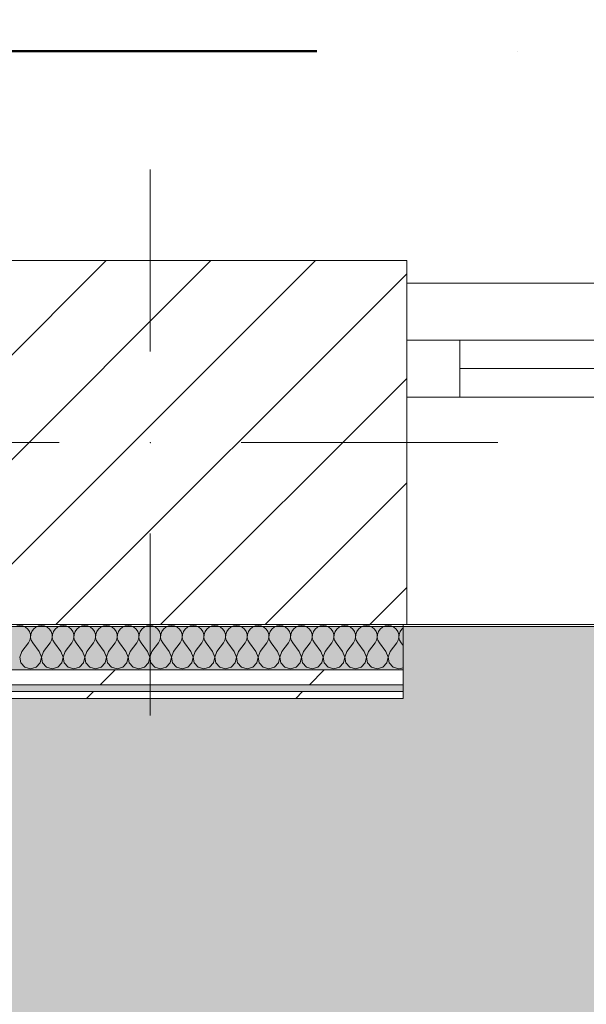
# Model space of a CAD drawing. Header units: millimetres. Extents: x -30280 to 19093, y -19284 to 4746.
# Tile 214 of 256: x -3638 to -3140, y -12673 to -11807. Entities that reach past the tile are written whole.
import ezdxf

# ---------------------------------------------------------------- set-up
doc = ezdxf.new("R2010")
doc.units = ezdxf.units.MM
doc.header["$MEASUREMENT"] = 0
doc.linetypes.add('Punto & Rayas', pattern=[670.277762, 317.5, -176.388889, 0, -176.388874])
doc.linetypes.add('Wipeout_Contour', pattern=[1000, 0, -1000])
for name, color, linetype, lineweight, true_color in [('01_2D_Ambit_Pluma_Nº__242', 7, 'Continuous', 50, 0xfb0013), ('12_FAÇ_Façana_Pluma_Nº__102', 7, 'Continuous', 5, 0xcccccc), ('Nuevo_07_CR_Cel Ras pladur_Pluma_Nº__102', 7, 'Continuous', 5, 0xcccccc), ('Nuevo_08_E_Envans secs_Pluma_Nº__102', 7, 'Continuous', 5, 0xcccccc), ('Nuevo_08_E_Envans secs_Pluma_Nº__171', 171, 'Continuous', 13, 0xaaaaff), ('Nuevo_08_E_Envans secs_Pluma_Nº__177', 7, 'Continuous', 15, 0xf7e046)]:
    doc.layers.add(name, color=color, linetype=linetype, lineweight=lineweight, true_color=true_color)
for name, color, linetype in [('10_ESTR_Pilars', 7, 'Continuous'), ('12_FAÇ_Façana', 7, 'Continuous'), ('Nuevo_07_CR_Cel Ras pladur', 7, 'Continuous'), ('Nuevo_08_E_Envans secs', 7, 'Continuous'), ('Ventanas Archicad', 7, 'Continuous')]:
    doc.layers.add(name, color=color, linetype=linetype)
for name, color, linetype, lineweight in [('10_ESTR_Pilars_Pluma_Nº__20', 1, 'Continuous', 5), ('10_ESTR_Pilars_Pluma_Nº__28', 7, 'Continuous', 20), ('10_ESTR_Pilars_Pluma_Nº__42', 8, 'Continuous', 25), ('12_FAÇ_Façana_Pluma_Nº__1', 7, 'Continuous', 5), ('12_FAÇ_Façana_Pluma_Nº__7', 7, 'Continuous', 5), ('Nuevo_08_E_Envans secs_Pluma_Nº__1', 7, 'Continuous', 5), ('Ventanas Archicad_Pluma_Nº__1', 7, 'Continuous', 5), ('Ventanas Archicad_Pluma_Nº__7', 7, 'Continuous', 5)]:
    doc.layers.add(name, color=color, linetype=linetype, lineweight=lineweight)
pattern_1 = [(45, (0, 0), (-183.848, 183.848), [195, -65]), (45, (7e-14, 183.85), (-183.8478, 183.8478), [195, -65])]

# ---------------------------------------------------------------- blocks, each defined once
blk = doc.blocks.new('Forjado_1_1', base_point=(-28050.85, 1700.85))
at = {"layer": 'Nuevo_07_CR_Cel Ras pladur_Pluma_Nº__102', "linetype": 'Continuous', "lineweight": 0, "true_color": 0x333333}
h = blk.add_hatch(color=250, dxfattribs=at)
h.paths.add_polyline_path([(-28050.85, 1700.85), (-1702.11, 1700.85), (-1556.11, 1700.85), (-1556.11, -1703.98), (-1619.11, -1703.98), (-1619.11, -6940.7), (-1544.11, -6940.7), (-1544.11, -7505.7), (-1616.26, -7505.7), (-1616.05, -11923.98), (-1552.9, -11923.98), (-1552.9, -12503.98), (-2036.11, -12503.98), (-2036.11, -12340.7), (-6985.39, -12340.7), (-6985.39, -12549.28), (-7491.4, -12549.28), (-7491.4, -12393.7), (-10655.85, -12393.7), (-10657.1, -13685.07), (-1603.63, -13694.56), (-1609.23, -16937.98), (375.89, -16937.98), (375.89, -16738.98), (1128.89, -16738.98), (1128.89, -17066.98), (2622.91, -17066.98), (5778.89, -17066.98), (5778.89, -16738.98), (6378.89, -16738.98), (6378.89, -12488.98), (5778.89, -12488.98), (5763.89, -12069.98), (3832.9, -12069.98), (2768.91, -12069.98), (2768.91, -12619.14), (2622.91, -12619.14), (2622.91, -12069.98), (843.89, -12069.98), (843.89, -12503.98), (363.89, -12503.98), (363.89, -11923.98), (6641.89, -11923.98), (6627.87, -9203.97), (6003.89, -9207.42), (6010.89, -7490.7), (5790.89, -7490.7), (5790.89, -6940.7), (6010.89, -6940.7), (6010.89, -1710.7), (5770.89, -1710.7), (5770.89, 3861.73), (-28038.85, 3861.73)])
h.paths.add_polyline_path([(7.39, -9099.15), (-1192.61, -9099.15), (-1192.61, 1700.85), (7.39, 1700.85)], flags=0)
h.paths.add_polyline_path([(-1181.11, -11348.2), (-1181.11, -9848.2), (5718.89, -9848.2), (5718.89, -11348.2)], flags=0)
h.paths.add_polyline_path([(38, -16371.48), (-1162, -16371.48), (-1162, -12771.48), (38, -12771.48)], flags=0)
h.paths.add_polyline_path([(2309.36, -16371.48), (1109.36, -16371.48), (1109.36, -12771.48), (2309.36, -12771.48)], flags=0)
h.paths.add_polyline_path([(2226.83, -8799.15), (2226.83, 1400.85), (3726.83, 1400.85), (3726.83, -8799.15)], flags=0)
h.paths.add_polyline_path([(3832.9, -12471.48), (5032.9, -12471.48), (5032.9, -16671.48), (3832.9, -16671.48)], flags=0)
at = {"layer": 'Nuevo_07_CR_Cel Ras pladur_Pluma_Nº__102', "color": 254, "linetype": 'Continuous', "lineweight": 5, "true_color": 0xcccccc, "flags": 128}
blk.add_lwpolyline([(1128.89, -16738.98), (375.89, -16738.98), (375.89, -16937.98), (-1609.23, -16937.98), (-1603.63, -13694.56), (-10657.1, -13685.07), (-10655.85, -12393.7), (-7491.4, -12393.7), (-7491.4, -12549.28), (-6985.39, -12549.28), (-6985.39, -12340.7), (-2036.11, -12340.7), (-2036.11, -12503.98), (-1552.9, -12503.98), (-1552.9, -11923.98), (-1616.05, -11923.98), (-1616.26, -7505.7)], dxfattribs=at)
blk = doc.blocks.new('Ventana Vertical Multi-Faja 27')
at = {"layer": 'Ventanas Archicad_Pluma_Nº__1', "color": 7, "linetype": 'Continuous', "lineweight": 5}
for p, q in [((-600, 50), (600, 50)), ((-600, 0), (-550, 0)), ((-550, 0), (-550, -50)), ((-550, 0), (550, 0)), ((-550, -25), (550, -25)), ((-550, -50), (-600, -50)), ((550, -50), (-550, -50)), ((-600, -180), (-600, -155)), ((-600, -250), (600, -250))]:
    blk.add_line(p, q, dxfattribs=at)
at = {"layer": 'Ventanas Archicad_Pluma_Nº__7', "color": 7, "linetype": 'Continuous', "lineweight": 5}
for p, q in [((-600, 50), (-600, 30)), ((-600, 30), (-600, 0)), ((-600, 30), (-600, 0)), ((-600, 0), (-600, -50)), ((-600, 0), (-600, -50)), ((-600, 0), (-600, -50)), ((-600, 0), (-600, -50)), ((-600, -50), (-600, -80)), ((-600, -50), (-600, -80)), ((-600, -80), (-600, -155)), ((-600, -80), (-600, -155)), ((-600, -180), (-600, -230)), ((-600, -230), (-600, -250))]:
    blk.add_line(p, q, dxfattribs=at)
blk = doc.blocks.new('Muro_2_1', base_point=(-1681.11, -12338.98))
at = {"layer": '12_FAÇ_Façana', "linetype": 'Continuous', "lineweight": 0, "true_color": 0x000000}
h = blk.add_hatch(dxfattribs=at)
h.set_pattern_fill('Yeso_0001', color=18, style=0, pattern_type=2)
h.set_pattern_definition([(0, (0, 0), (0, 75), [0, -75])])
h.paths.add_polyline_path([(-3301.11, -12268.98), (-3301.11, -12243.98), (-3411.11, -12243.98), (-3411.11, -12268.98)])
at = {"layer": '12_FAÇ_Façana_Pluma_Nº__102', "linetype": 'Continuous', "lineweight": 0, "true_color": 0xe5e5e5}
blk.add_hatch(color=254, dxfattribs=at).paths.add_polyline_path([(-3411.11, -12168.98), (-3411.11, -12243.98), (-3301.11, -12243.98), (-3301.11, -12058.98)])
at = {"layer": '12_FAÇ_Façana_Pluma_Nº__1', "color": 7, "linetype": 'Continuous', "lineweight": 5}
for p, q in [((-3411.11, -12243.98), (-3411.11, -12268.98)), ((-3301.11, -12243.98), (-3411.11, -12243.98)), ((-3301.11, -12268.98), (-3301.11, -12243.98)), ((-3411.11, -12268.98), (-3301.11, -12268.98))]:
    blk.add_line(p, q, dxfattribs=at)
at = {"layer": '12_FAÇ_Façana_Pluma_Nº__7', "color": 7, "linetype": 'Continuous', "lineweight": 5}
for p, q in [((-3301.11, -12038.98), (-3301.11, -12058.98)), ((-3301.11, -12058.98), (-3301.11, -12088.98)), ((-3301.11, -12058.98), (-3301.11, -12088.98)), ((-3301.11, -12088.98), (-3301.11, -12138.98)), ((-3301.11, -12088.98), (-3301.11, -12138.98)), ((-3301.11, -12138.98), (-3301.11, -12168.98)), ((-3301.11, -12138.98), (-3301.11, -12168.98)), ((-3411.11, -12168.98), (-3411.11, -12243.98)), ((-3301.11, -12168.98), (-3301.11, -12243.98)), ((-3301.11, -12168.98), (-3301.11, -12243.98)), ((-3301.11, -12268.98), (-3301.11, -12318.98)), ((-3301.11, -12318.98), (-3301.11, -12338.98))]:
    blk.add_line(p, q, dxfattribs=at)
at = {"layer": 'Ventanas Archicad', "color": 253, "linetype": 'Continuous', "lineweight": 5, "true_color": 0xa4a4a6, "zscale": 1000}
blk.add_blockref('Ventana Vertical Multi-Faja 27', (-2701.11, -12088.98), dxfattribs=at)
blk = doc.blocks.new('*X784')
at = {"layer": 'Nuevo_08_E_Envans secs_Pluma_Nº__102', "color": 254, "linetype": 'Continuous', "lineweight": 5, "true_color": 0xcccccc}
for p, q in [((-3638.1, -12339.93), (-3640.7, -12340.29)), ((-3635.49, -12340.29), (-3638.1, -12339.93)), ((-3633.09, -12341.35), (-3635.49, -12340.29)), ((-3631.06, -12343.03), (-3633.09, -12341.35)), ((-3629.58, -12345.19), (-3631.06, -12343.03)), ((-3628.74, -12347.68), (-3629.58, -12345.19)), ((-3627.57, -12345.19), (-3628.41, -12347.68)), ((-3626.08, -12343.03), (-3627.57, -12345.19)), ((-3624.05, -12341.35), (-3626.08, -12343.03)), ((-3621.65, -12340.29), (-3624.05, -12341.35)), ((-3619.05, -12339.93), (-3621.65, -12340.29)), ((-3616.45, -12340.29), (-3619.05, -12339.93)), ((-3614.04, -12341.35), (-3616.45, -12340.29)), ((-3612.02, -12343.03), (-3614.04, -12341.35)), ((-3610.53, -12345.19), (-3612.02, -12343.03)), ((-3609.69, -12347.68), (-3610.53, -12345.19)), ((-3608.52, -12345.19), (-3609.36, -12347.68)), ((-3607.03, -12343.03), (-3608.52, -12345.19)), ((-3605.01, -12341.35), (-3607.03, -12343.03)), ((-3602.6, -12340.29), (-3605.01, -12341.35)), ((-3600, -12339.93), (-3602.6, -12340.29)), ((-3597.4, -12340.29), (-3600, -12339.93)), ((-3594.99, -12341.35), (-3597.4, -12340.29)), ((-3592.97, -12343.03), (-3594.99, -12341.35)), ((-3591.48, -12345.19), (-3592.97, -12343.03)), ((-3590.64, -12347.68), (-3591.48, -12345.19)), ((-3589.47, -12345.19), (-3590.31, -12347.68)), ((-3587.98, -12343.03), (-3589.47, -12345.19)), ((-3585.96, -12341.35), (-3587.98, -12343.03)), ((-3583.55, -12340.29), (-3585.96, -12341.35)), ((-3580.95, -12339.93), (-3583.55, -12340.29)), ((-3578.35, -12340.29), (-3580.95, -12339.93)), ((-3575.95, -12341.35), (-3578.35, -12340.29)), ((-3573.92, -12343.03), (-3575.95, -12341.35)), ((-3572.43, -12345.19), (-3573.92, -12343.03)), ((-3571.59, -12347.68), (-3572.43, -12345.19)), ((-3570.42, -12345.19), (-3571.26, -12347.68)), ((-3568.94, -12343.03), (-3570.42, -12345.19)), ((-3566.91, -12341.35), (-3568.94, -12343.03)), ((-3564.51, -12340.29), (-3566.91, -12341.35)), ((-3561.9, -12339.93), (-3564.51, -12340.29)), ((-3559.3, -12340.29), (-3561.9, -12339.93)), ((-3556.9, -12341.35), (-3559.3, -12340.29)), ((-3554.87, -12343.03), (-3556.9, -12341.35)), ((-3553.39, -12345.19), (-3554.87, -12343.03)), ((-3552.55, -12347.68), (-3553.39, -12345.19)), ((-3551.38, -12345.19), (-3552.22, -12347.68)), ((-3549.89, -12343.03), (-3551.38, -12345.19)), ((-3547.86, -12341.35), (-3549.89, -12343.03)), ((-3545.46, -12340.29), (-3547.86, -12341.35)), ((-3542.86, -12339.93), (-3545.46, -12340.29)), ((-3540.25, -12340.29), (-3542.86, -12339.93)), ((-3537.85, -12341.35), (-3540.25, -12340.29)), ((-3535.83, -12343.03), (-3537.85, -12341.35)), ((-3534.34, -12345.19), (-3535.83, -12343.03)), ((-3533.5, -12347.68), (-3534.34, -12345.19)), ((-3532.33, -12345.19), (-3533.17, -12347.68)), ((-3530.84, -12343.03), (-3532.33, -12345.19)), ((-3528.82, -12341.35), (-3530.84, -12343.03)), ((-3526.41, -12340.29), (-3528.82, -12341.35)), ((-3523.81, -12339.93), (-3526.41, -12340.29)), ((-3521.21, -12340.29), (-3523.81, -12339.93)), ((-3518.8, -12341.35), (-3521.21, -12340.29)), ((-3516.78, -12343.03), (-3518.8, -12341.35)), ((-3515.29, -12345.19), (-3516.78, -12343.03)), ((-3514.45, -12347.68), (-3515.29, -12345.19)), ((-3513.28, -12345.19), (-3514.12, -12347.68)), ((-3511.79, -12343.03), (-3513.28, -12345.19)), ((-3509.77, -12341.35), (-3511.79, -12343.03)), ((-3507.36, -12340.29), (-3509.77, -12341.35)), ((-3504.76, -12339.93), (-3507.36, -12340.29)), ((-3502.16, -12340.29), (-3504.76, -12339.93)), ((-3499.75, -12341.35), (-3502.16, -12340.29)), ((-3497.73, -12343.03), (-3499.75, -12341.35)), ((-3496.24, -12345.19), (-3497.73, -12343.03)), ((-3495.4, -12347.68), (-3496.24, -12345.19)), ((-3494.23, -12345.19), (-3495.07, -12347.68)), ((-3492.74, -12343.03), (-3494.23, -12345.19)), ((-3490.72, -12341.35), (-3492.74, -12343.03)), ((-3488.32, -12340.29), (-3490.72, -12341.35)), ((-3485.71, -12339.93), (-3488.32, -12340.29)), ((-3483.11, -12340.29), (-3485.71, -12339.93)), ((-3480.71, -12341.35), (-3483.11, -12340.29)), ((-3478.68, -12343.03), (-3480.71, -12341.35)), ((-3477.2, -12345.19), (-3478.68, -12343.03)), ((-3476.36, -12347.68), (-3477.2, -12345.19)), ((-3475.19, -12345.19), (-3476.02, -12347.68)), ((-3473.7, -12343.03), (-3475.19, -12345.19)), ((-3471.67, -12341.35), (-3473.7, -12343.03)), ((-3469.27, -12340.29), (-3471.67, -12341.35)), ((-3466.67, -12339.93), (-3469.27, -12340.29)), ((-3464.06, -12340.29), (-3466.67, -12339.93)), ((-3461.66, -12341.35), (-3464.06, -12340.29)), ((-3459.64, -12343.03), (-3461.66, -12341.35)), ((-3458.15, -12345.19), (-3459.64, -12343.03)), ((-3457.31, -12347.68), (-3458.15, -12345.19)), ((-3456.14, -12345.19), (-3456.98, -12347.68)), ((-3454.65, -12343.03), (-3456.14, -12345.19)), ((-3452.63, -12341.35), (-3454.65, -12343.03)), ((-3450.22, -12340.29), (-3452.63, -12341.35)), ((-3447.62, -12339.93), (-3450.22, -12340.29)), ((-3445.02, -12340.29), (-3447.62, -12339.93)), ((-3442.61, -12341.35), (-3445.02, -12340.29)), ((-3440.59, -12343.03), (-3442.61, -12341.35)), ((-3439.1, -12345.19), (-3440.59, -12343.03)), ((-3438.26, -12347.68), (-3439.1, -12345.19)), ((-3437.09, -12345.19), (-3437.93, -12347.68)), ((-3435.6, -12343.03), (-3437.09, -12345.19)), ((-3433.58, -12341.35), (-3435.6, -12343.03)), ((-3431.17, -12340.29), (-3433.58, -12341.35)), ((-3428.57, -12339.93), (-3431.17, -12340.29)), ((-3425.97, -12340.29), (-3428.57, -12339.93)), ((-3423.56, -12341.35), (-3425.97, -12340.29)), ((-3421.54, -12343.03), (-3423.56, -12341.35)), ((-3420.05, -12345.19), (-3421.54, -12343.03)), ((-3419.21, -12347.68), (-3420.05, -12345.19)), ((-3418.04, -12345.19), (-3418.88, -12347.68)), ((-3416.55, -12343.03), (-3418.04, -12345.19)), ((-3414.53, -12341.35), (-3416.55, -12343.03)), ((-3412.13, -12340.29), (-3414.53, -12341.35)), ((-3409.52, -12339.93), (-3412.13, -12340.29)), ((-3406.92, -12340.29), (-3409.52, -12339.93)), ((-3404.52, -12341.35), (-3406.92, -12340.29)), ((-3402.49, -12343.03), (-3404.52, -12341.35)), ((-3401.01, -12345.19), (-3402.49, -12343.03)), ((-3400.17, -12347.68), (-3401.01, -12345.19)), ((-3398.99, -12345.19), (-3399.83, -12347.68)), ((-3397.51, -12343.03), (-3398.99, -12345.19)), ((-3395.48, -12341.35), (-3397.51, -12343.03)), ((-3393.08, -12340.29), (-3395.48, -12341.35)), ((-3390.48, -12339.93), (-3393.08, -12340.29)), ((-3387.87, -12340.29), (-3390.48, -12339.93)), ((-3385.47, -12341.35), (-3387.87, -12340.29)), ((-3383.45, -12343.03), (-3385.47, -12341.35)), ((-3381.96, -12345.19), (-3383.45, -12343.03)), ((-3381.12, -12347.68), (-3381.96, -12345.19)), ((-3379.95, -12345.19), (-3380.79, -12347.68)), ((-3378.46, -12343.03), (-3379.95, -12345.19)), ((-3376.44, -12341.35), (-3378.46, -12343.03)), ((-3374.03, -12340.29), (-3376.44, -12341.35)), ((-3371.43, -12339.93), (-3374.03, -12340.29)), ((-3368.83, -12340.29), (-3371.43, -12339.93)), ((-3366.42, -12341.35), (-3368.83, -12340.29)), ((-3364.4, -12343.03), (-3366.42, -12341.35)), ((-3362.91, -12345.19), (-3364.4, -12343.03)), ((-3362.07, -12347.68), (-3362.91, -12345.19)), ((-3360.9, -12345.19), (-3361.74, -12347.68)), ((-3359.41, -12343.03), (-3360.9, -12345.19)), ((-3357.39, -12341.35), (-3359.41, -12343.03)), ((-3354.98, -12340.29), (-3357.39, -12341.35)), ((-3352.38, -12339.93), (-3354.98, -12340.29)), ((-3349.78, -12340.29), (-3352.38, -12339.93)), ((-3347.37, -12341.35), (-3349.78, -12340.29)), ((-3345.35, -12343.03), (-3347.37, -12341.35)), ((-3343.86, -12345.19), (-3345.35, -12343.03)), ((-3343.02, -12347.68), (-3343.86, -12345.19)), ((-3341.85, -12345.19), (-3342.69, -12347.68)), ((-3340.36, -12343.03), (-3341.85, -12345.19)), ((-3338.34, -12341.35), (-3340.36, -12343.03)), ((-3335.94, -12340.29), (-3338.34, -12341.35)), ((-3333.33, -12339.93), (-3335.94, -12340.29)), ((-3330.73, -12340.29), (-3333.33, -12339.93)), ((-3328.33, -12341.35), (-3330.73, -12340.29)), ((-3326.3, -12343.03), (-3328.33, -12341.35)), ((-3324.81, -12345.19), (-3326.3, -12343.03)), ((-3323.98, -12347.68), (-3324.81, -12345.19)), ((-3322.8, -12345.19), (-3323.64, -12347.68)), ((-3321.32, -12343.03), (-3322.8, -12345.19)), ((-3319.29, -12341.35), (-3321.32, -12343.03)), ((-3316.89, -12340.29), (-3319.29, -12341.35)), ((-3314.29, -12339.93), (-3316.89, -12340.29)), ((-3311.68, -12340.29), (-3314.29, -12339.93)), ((-3309.28, -12341.35), (-3311.68, -12340.29)), ((-3307.26, -12343.03), (-3309.28, -12341.35)), ((-3305.77, -12345.19), (-3307.26, -12343.03)), ((-3304.93, -12347.68), (-3305.77, -12345.19)), ((-3303.76, -12345.19), (-3304.6, -12347.68)), ((-3302.27, -12343.03), (-3303.76, -12345.19)), ((-3301.11, -12342.07), (-3302.27, -12343.03)), ((-3636.19, -12362.79), (-3630.48, -12355.17)), ((-3630.48, -12355.17), (-3629.2, -12352.87)), ((-3629.2, -12352.87), (-3628.61, -12350.31)), ((-3628.61, -12350.31), (-3628.74, -12347.68)), ((-3628.41, -12347.68), (-3628.53, -12350.31)), ((-3628.53, -12350.31), (-3627.94, -12352.87)), ((-3627.94, -12352.87), (-3626.67, -12355.17)), ((-3620.95, -12362.79), (-3626.67, -12355.17)), ((-3617.14, -12362.79), (-3611.43, -12355.17)), ((-3611.43, -12355.17), (-3610.16, -12352.87)), ((-3610.16, -12352.87), (-3609.56, -12350.31)), ((-3609.56, -12350.31), (-3609.69, -12347.68)), ((-3609.36, -12347.68), (-3609.49, -12350.31)), ((-3609.49, -12350.31), (-3608.89, -12352.87)), ((-3608.89, -12352.87), (-3607.62, -12355.17)), ((-3601.9, -12362.79), (-3607.62, -12355.17)), ((-3598.1, -12362.79), (-3592.38, -12355.17)), ((-3592.38, -12355.17), (-3591.11, -12352.87)), ((-3591.11, -12352.87), (-3590.51, -12350.31)), ((-3590.51, -12350.31), (-3590.64, -12347.68)), ((-3590.31, -12347.68), (-3590.44, -12350.31)), ((-3590.44, -12350.31), (-3589.84, -12352.87)), ((-3589.84, -12352.87), (-3588.57, -12355.17)), ((-3582.86, -12362.79), (-3588.57, -12355.17)), ((-3579.05, -12362.79), (-3573.33, -12355.17)), ((-3573.33, -12355.17), (-3572.06, -12352.87)), ((-3572.06, -12352.87), (-3571.47, -12350.31)), ((-3571.47, -12350.31), (-3571.59, -12347.68)), ((-3571.26, -12347.68), (-3571.39, -12350.31)), ((-3571.39, -12350.31), (-3570.8, -12352.87)), ((-3570.8, -12352.87), (-3569.52, -12355.17)), ((-3563.81, -12362.79), (-3569.52, -12355.17)), ((-3560, -12362.79), (-3554.29, -12355.17)), ((-3554.29, -12355.17), (-3553.01, -12352.87)), ((-3553.01, -12352.87), (-3552.42, -12350.31)), ((-3552.42, -12350.31), (-3552.55, -12347.68)), ((-3552.22, -12347.68), (-3552.34, -12350.31)), ((-3552.34, -12350.31), (-3551.75, -12352.87)), ((-3551.75, -12352.87), (-3550.48, -12355.17)), ((-3544.76, -12362.79), (-3550.48, -12355.17)), ((-3540.95, -12362.79), (-3535.24, -12355.17)), ((-3535.24, -12355.17), (-3533.97, -12352.87)), ((-3533.97, -12352.87), (-3533.37, -12350.31)), ((-3533.37, -12350.31), (-3533.5, -12347.68)), ((-3533.17, -12347.68), (-3533.29, -12350.31)), ((-3533.29, -12350.31), (-3532.7, -12352.87)), ((-3532.7, -12352.87), (-3531.43, -12355.17)), ((-3525.71, -12362.79), (-3531.43, -12355.17)), ((-3521.9, -12362.79), (-3516.19, -12355.17)), ((-3516.19, -12355.17), (-3514.92, -12352.87)), ((-3514.92, -12352.87), (-3514.32, -12350.31)), ((-3514.32, -12350.31), (-3514.45, -12347.68)), ((-3514.12, -12347.68), (-3514.25, -12350.31)), ((-3514.25, -12350.31), (-3513.65, -12352.87)), ((-3513.65, -12352.87), (-3512.38, -12355.17)), ((-3506.67, -12362.79), (-3512.38, -12355.17)), ((-3502.86, -12362.79), (-3497.14, -12355.17)), ((-3497.14, -12355.17), (-3495.87, -12352.87)), ((-3495.87, -12352.87), (-3495.28, -12350.31)), ((-3495.28, -12350.31), (-3495.4, -12347.68)), ((-3495.07, -12347.68), (-3495.2, -12350.31)), ((-3495.2, -12350.31), (-3494.6, -12352.87)), ((-3494.6, -12352.87), (-3493.33, -12355.17)), ((-3487.62, -12362.79), (-3493.33, -12355.17)), ((-3483.81, -12362.79), (-3478.1, -12355.17)), ((-3478.1, -12355.17), (-3476.82, -12352.87)), ((-3476.82, -12352.87), (-3476.23, -12350.31)), ((-3476.23, -12350.31), (-3476.36, -12347.68)), ((-3476.02, -12347.68), (-3476.15, -12350.31)), ((-3476.15, -12350.31), (-3475.56, -12352.87)), ((-3475.56, -12352.87), (-3474.29, -12355.17)), ((-3468.57, -12362.79), (-3474.29, -12355.17)), ((-3464.76, -12362.79), (-3459.05, -12355.17)), ((-3459.05, -12355.17), (-3457.78, -12352.87)), ((-3457.78, -12352.87), (-3457.18, -12350.31)), ((-3457.18, -12350.31), (-3457.31, -12347.68)), ((-3456.98, -12347.68), (-3457.1, -12350.31)), ((-3457.1, -12350.31), (-3456.51, -12352.87)), ((-3456.51, -12352.87), (-3455.24, -12355.17)), ((-3449.52, -12362.79), (-3455.24, -12355.17)), ((-3445.71, -12362.79), (-3440, -12355.17)), ((-3440, -12355.17), (-3438.73, -12352.87)), ((-3438.73, -12352.87), (-3438.13, -12350.31)), ((-3438.13, -12350.31), (-3438.26, -12347.68)), ((-3437.93, -12347.68), (-3438.06, -12350.31)), ((-3438.06, -12350.31), (-3437.46, -12352.87)), ((-3437.46, -12352.87), (-3436.19, -12355.17)), ((-3430.48, -12362.79), (-3436.19, -12355.17)), ((-3426.67, -12362.79), (-3420.95, -12355.17)), ((-3420.95, -12355.17), (-3419.68, -12352.87)), ((-3419.68, -12352.87), (-3419.09, -12350.31)), ((-3419.09, -12350.31), (-3419.21, -12347.68)), ((-3418.88, -12347.68), (-3419.01, -12350.31)), ((-3419.01, -12350.31), (-3418.41, -12352.87)), ((-3418.41, -12352.87), (-3417.14, -12355.17)), ((-3411.43, -12362.79), (-3417.14, -12355.17)), ((-3407.62, -12362.79), (-3401.9, -12355.17)), ((-3401.9, -12355.17), (-3400.63, -12352.87)), ((-3400.63, -12352.87), (-3400.04, -12350.31)), ((-3400.04, -12350.31), (-3400.17, -12347.68)), ((-3399.83, -12347.68), (-3399.96, -12350.31)), ((-3399.96, -12350.31), (-3399.37, -12352.87)), ((-3399.37, -12352.87), (-3398.1, -12355.17)), ((-3392.38, -12362.79), (-3398.1, -12355.17)), ((-3388.57, -12362.79), (-3382.86, -12355.17)), ((-3382.86, -12355.17), (-3381.59, -12352.87)), ((-3381.59, -12352.87), (-3380.99, -12350.31)), ((-3380.99, -12350.31), (-3381.12, -12347.68)), ((-3380.79, -12347.68), (-3380.91, -12350.31)), ((-3380.91, -12350.31), (-3380.32, -12352.87)), ((-3380.32, -12352.87), (-3379.05, -12355.17)), ((-3373.33, -12362.79), (-3379.05, -12355.17)), ((-3369.52, -12362.79), (-3363.81, -12355.17)), ((-3363.81, -12355.17), (-3362.54, -12352.87)), ((-3362.54, -12352.87), (-3361.94, -12350.31)), ((-3361.94, -12350.31), (-3362.07, -12347.68)), ((-3361.74, -12347.68), (-3361.87, -12350.31)), ((-3361.87, -12350.31), (-3361.27, -12352.87)), ((-3361.27, -12352.87), (-3360, -12355.17)), ((-3354.29, -12362.79), (-3360, -12355.17)), ((-3350.48, -12362.79), (-3344.76, -12355.17)), ((-3344.76, -12355.17), (-3343.49, -12352.87)), ((-3343.49, -12352.87), (-3342.9, -12350.31)), ((-3342.9, -12350.31), (-3343.02, -12347.68)), ((-3342.69, -12347.68), (-3342.82, -12350.31)), ((-3342.82, -12350.31), (-3342.22, -12352.87)), ((-3342.22, -12352.87), (-3340.95, -12355.17)), ((-3335.24, -12362.79), (-3340.95, -12355.17)), ((-3331.43, -12362.79), (-3325.71, -12355.17)), ((-3325.71, -12355.17), (-3324.44, -12352.87)), ((-3324.44, -12352.87), (-3323.85, -12350.31)), ((-3323.85, -12350.31), (-3323.98, -12347.68)), ((-3323.64, -12347.68), (-3323.77, -12350.31)), ((-3323.77, -12350.31), (-3323.18, -12352.87)), ((-3323.18, -12352.87), (-3321.9, -12355.17)), ((-3316.19, -12362.79), (-3321.9, -12355.17)), ((-3312.38, -12362.79), (-3306.67, -12355.17)), ((-3306.67, -12355.17), (-3305.4, -12352.87)), ((-3305.4, -12352.87), (-3304.8, -12350.31)), ((-3304.8, -12350.31), (-3304.93, -12347.68)), ((-3304.6, -12347.68), (-3304.72, -12350.31)), ((-3304.72, -12350.31), (-3304.13, -12352.87)), ((-3304.13, -12352.87), (-3302.86, -12355.17)), ((-3301.11, -12357.5), (-3302.86, -12355.17)), ((-3636.19, -12362.79), (-3638.06, -12367.64)), ((-3619.09, -12367.64), (-3620.95, -12362.79)), ((-3617.14, -12362.79), (-3619.01, -12367.64)), ((-3600.04, -12367.64), (-3601.9, -12362.79)), ((-3598.1, -12362.79), (-3599.96, -12367.64)), ((-3580.99, -12367.64), (-3582.86, -12362.79)), ((-3579.05, -12362.79), (-3580.91, -12367.64)), ((-3561.94, -12367.64), (-3563.81, -12362.79)), ((-3560, -12362.79), (-3561.87, -12367.64)), ((-3542.9, -12367.64), (-3544.76, -12362.79)), ((-3540.95, -12362.79), (-3542.82, -12367.64)), ((-3523.85, -12367.64), (-3525.71, -12362.79)), ((-3521.9, -12362.79), (-3523.77, -12367.64)), ((-3504.8, -12367.64), (-3506.67, -12362.79)), ((-3502.86, -12362.79), (-3504.72, -12367.64)), ((-3485.75, -12367.64), (-3487.62, -12362.79)), ((-3483.81, -12362.79), (-3485.68, -12367.64)), ((-3466.71, -12367.64), (-3468.57, -12362.79)), ((-3464.76, -12362.79), (-3466.63, -12367.64)), ((-3447.66, -12367.64), (-3449.52, -12362.79)), ((-3445.71, -12362.79), (-3447.58, -12367.64)), ((-3428.61, -12367.64), (-3430.48, -12362.79)), ((-3426.67, -12362.79), (-3428.53, -12367.64)), ((-3409.56, -12367.64), (-3411.43, -12362.79)), ((-3407.62, -12362.79), (-3409.49, -12367.64)), ((-3390.51, -12367.64), (-3392.38, -12362.79)), ((-3388.57, -12362.79), (-3390.44, -12367.64)), ((-3371.47, -12367.64), (-3373.33, -12362.79)), ((-3369.52, -12362.79), (-3371.39, -12367.64)), ((-3352.42, -12367.64), (-3354.29, -12362.79)), ((-3350.48, -12362.79), (-3352.34, -12367.64)), ((-3333.37, -12367.64), (-3335.24, -12362.79)), ((-3331.43, -12362.79), (-3333.29, -12367.64)), ((-3314.32, -12367.64), (-3316.19, -12362.79)), ((-3312.38, -12362.79), (-3314.25, -12367.64)), ((-3638.06, -12367.64), (-3637.09, -12372.76)), ((-3637.09, -12372.76), (-3633.58, -12376.6)), ((-3623.56, -12376.6), (-3620.05, -12372.76)), ((-3620.05, -12372.76), (-3619.09, -12367.64)), ((-3619.01, -12367.64), (-3618.04, -12372.76)), ((-3618.04, -12372.76), (-3614.53, -12376.6)), ((-3604.52, -12376.6), (-3601.01, -12372.76)), ((-3601.01, -12372.76), (-3600.04, -12367.64)), ((-3599.96, -12367.64), (-3598.99, -12372.76)), ((-3598.99, -12372.76), (-3595.48, -12376.6)), ((-3585.47, -12376.6), (-3581.96, -12372.76)), ((-3581.96, -12372.76), (-3580.99, -12367.64)), ((-3580.91, -12367.64), (-3579.95, -12372.76)), ((-3579.95, -12372.76), (-3576.44, -12376.6)), ((-3566.42, -12376.6), (-3562.91, -12372.76)), ((-3562.91, -12372.76), (-3561.94, -12367.64)), ((-3561.87, -12367.64), (-3560.9, -12372.76)), ((-3560.9, -12372.76), (-3557.39, -12376.6)), ((-3547.37, -12376.6), (-3543.86, -12372.76)), ((-3543.86, -12372.76), (-3542.9, -12367.64)), ((-3542.82, -12367.64), (-3541.85, -12372.76)), ((-3541.85, -12372.76), (-3538.34, -12376.6)), ((-3528.33, -12376.6), (-3524.81, -12372.76)), ((-3524.81, -12372.76), (-3523.85, -12367.64)), ((-3523.77, -12367.64), (-3522.8, -12372.76)), ((-3522.8, -12372.76), (-3519.29, -12376.6)), ((-3509.28, -12376.6), (-3505.77, -12372.76)), ((-3505.77, -12372.76), (-3504.8, -12367.64)), ((-3504.72, -12367.64), (-3503.76, -12372.76)), ((-3503.76, -12372.76), (-3500.25, -12376.6)), ((-3490.23, -12376.6), (-3486.72, -12372.76)), ((-3486.72, -12372.76), (-3485.75, -12367.64)), ((-3485.68, -12367.64), (-3484.71, -12372.76)), ((-3484.71, -12372.76), (-3481.2, -12376.6)), ((-3471.18, -12376.6), (-3467.67, -12372.76)), ((-3467.67, -12372.76), (-3466.71, -12367.64)), ((-3466.63, -12367.64), (-3465.66, -12372.76)), ((-3465.66, -12372.76), (-3462.15, -12376.6)), ((-3452.14, -12376.6), (-3448.62, -12372.76)), ((-3448.62, -12372.76), (-3447.66, -12367.64)), ((-3447.58, -12367.64), (-3446.61, -12372.76)), ((-3446.61, -12372.76), (-3443.1, -12376.6)), ((-3433.09, -12376.6), (-3429.58, -12372.76)), ((-3429.58, -12372.76), (-3428.61, -12367.64)), ((-3428.53, -12367.64), (-3427.57, -12372.76)), ((-3427.57, -12372.76), (-3424.05, -12376.6)), ((-3414.04, -12376.6), (-3410.53, -12372.76)), ((-3410.53, -12372.76), (-3409.56, -12367.64)), ((-3409.49, -12367.64), (-3408.52, -12372.76)), ((-3408.52, -12372.76), (-3405.01, -12376.6)), ((-3394.99, -12376.6), (-3391.48, -12372.76)), ((-3391.48, -12372.76), (-3390.51, -12367.64)), ((-3390.44, -12367.64), (-3389.47, -12372.76)), ((-3389.47, -12372.76), (-3385.96, -12376.6)), ((-3375.95, -12376.6), (-3372.43, -12372.76)), ((-3372.43, -12372.76), (-3371.47, -12367.64)), ((-3371.39, -12367.64), (-3370.42, -12372.76)), ((-3370.42, -12372.76), (-3366.91, -12376.6)), ((-3356.9, -12376.6), (-3353.39, -12372.76)), ((-3353.39, -12372.76), (-3352.42, -12367.64)), ((-3352.34, -12367.64), (-3351.38, -12372.76)), ((-3351.38, -12372.76), (-3347.86, -12376.6)), ((-3337.85, -12376.6), (-3334.34, -12372.76)), ((-3334.34, -12372.76), (-3333.37, -12367.64)), ((-3333.29, -12367.64), (-3332.33, -12372.76)), ((-3332.33, -12372.76), (-3328.82, -12376.6)), ((-3318.8, -12376.6), (-3315.29, -12372.76)), ((-3315.29, -12372.76), (-3314.32, -12367.64)), ((-3314.25, -12367.64), (-3313.28, -12372.76)), ((-3313.28, -12372.76), (-3309.77, -12376.6)), ((-3633.58, -12376.6), (-3628.57, -12378.02)), ((-3628.57, -12378.02), (-3623.56, -12376.6)), ((-3614.53, -12376.6), (-3609.52, -12378.02)), ((-3609.52, -12378.02), (-3604.52, -12376.6)), ((-3595.48, -12376.6), (-3590.48, -12378.02)), ((-3590.48, -12378.02), (-3585.47, -12376.6)), ((-3576.44, -12376.6), (-3571.43, -12378.02)), ((-3571.43, -12378.02), (-3566.42, -12376.6)), ((-3557.39, -12376.6), (-3552.38, -12378.02)), ((-3552.38, -12378.02), (-3547.37, -12376.6)), ((-3538.34, -12376.6), (-3533.33, -12378.02)), ((-3533.33, -12378.02), (-3528.33, -12376.6)), ((-3519.29, -12376.6), (-3514.29, -12378.02)), ((-3514.29, -12378.02), (-3509.28, -12376.6)), ((-3500.25, -12376.6), (-3495.24, -12378.02)), ((-3495.24, -12378.02), (-3490.23, -12376.6)), ((-3481.2, -12376.6), (-3476.19, -12378.02)), ((-3476.19, -12378.02), (-3471.18, -12376.6)), ((-3462.15, -12376.6), (-3457.14, -12378.02)), ((-3457.14, -12378.02), (-3452.14, -12376.6)), ((-3443.1, -12376.6), (-3438.1, -12378.02)), ((-3438.1, -12378.02), (-3433.09, -12376.6)), ((-3424.05, -12376.6), (-3419.05, -12378.02)), ((-3419.05, -12378.02), (-3414.04, -12376.6)), ((-3405.01, -12376.6), (-3400, -12378.02)), ((-3400, -12378.02), (-3394.99, -12376.6)), ((-3385.96, -12376.6), (-3380.95, -12378.02)), ((-3380.95, -12378.02), (-3375.95, -12376.6)), ((-3366.91, -12376.6), (-3361.9, -12378.02)), ((-3361.9, -12378.02), (-3356.9, -12376.6)), ((-3347.86, -12376.6), (-3342.86, -12378.02)), ((-3342.86, -12378.02), (-3337.85, -12376.6)), ((-3328.82, -12376.6), (-3323.81, -12378.02)), ((-3323.81, -12378.02), (-3318.8, -12376.6)), ((-3309.77, -12376.6), (-3304.76, -12378.02)), ((-3304.76, -12378.02), (-3301.11, -12376.99))]:
    blk.add_line(p, q, dxfattribs=at)
blk = doc.blocks.new('Muro_126_1', base_point=(-5836.11, -12403.98))
at = {"color": 254, "linetype": 'Wipeout_Contour', "lineweight": 0, "ltscale": 53018.862668}
blk.add_wipeout([(-5836.11, -12391.98), (-3301.11, -12391.98), (-3301.11, -12378.98), (-5836.11, -12378.98)], dxfattribs=at).dxf.layer = 'Nuevo_08_E_Envans secs'
at = {"color": 254, "linetype": 'Wipeout_Contour', "lineweight": 0, "ltscale": 53076.863773}
blk.add_wipeout([(-5836.11, -12403.98), (-3301.11, -12403.98), (-3301.11, -12397.98), (-5836.11, -12397.98)], dxfattribs=at).dxf.layer = 'Nuevo_08_E_Envans secs'
at = {"layer": 'Nuevo_08_E_Envans secs_Pluma_Nº__171', "linetype": 'Continuous', "lineweight": 13, "true_color": 0xaaaaff}
h = blk.add_hatch(dxfattribs=at)
h.set_pattern_fill('Panellat_HPL_0001', color=161, style=0, pattern_type=2)
h.set_pattern_definition(pattern_1)
h.paths.add_polyline_path([(-5836.11, -12403.98), (-3301.11, -12403.98), (-3301.11, -12397.98), (-5836.11, -12397.98)])
at = {"layer": 'Nuevo_08_E_Envans secs_Pluma_Nº__177', "linetype": 'Continuous', "lineweight": 15, "true_color": 0xf7e046}
h = blk.add_hatch(dxfattribs=at)
h.set_pattern_fill('Panellat_HPL_0001', color=53, style=0, pattern_type=2)
h.set_pattern_definition(pattern_1)
h.paths.add_polyline_path([(-5836.11, -12391.98), (-3301.11, -12391.98), (-3301.11, -12378.98), (-5836.11, -12378.98)])
at = {"layer": 'Nuevo_08_E_Envans secs_Pluma_Nº__1', "color": 7, "linetype": 'Continuous', "lineweight": 5}
for p, q in [((-5836.11, -12378.98), (-3301.11, -12378.98)), ((-5836.11, -12391.98), (-3301.11, -12391.98)), ((-5836.11, -12397.98), (-3301.11, -12397.98))]:
    blk.add_line(p, q, dxfattribs=at)
at = {"layer": 'Nuevo_08_E_Envans secs_Pluma_Nº__1', "color": 7, "linetype": 'Continuous', "lineweight": 5, "flags": 128}
for points in [[(-3301.11, -12378.98), (-3301.11, -12338.98)], [(-3301.11, -12391.98), (-3301.11, -12378.98)], [(-3301.11, -12397.98), (-3301.11, -12391.98)], [(-3301.11, -12403.98), (-3301.11, -12397.98)], [(-5836.11, -12403.98), (-3301.11, -12403.98)]]:
    blk.add_lwpolyline(points, dxfattribs=at)
at = {"layer": 'Nuevo_08_E_Envans secs', "color": 7, "lineweight": 20}
blk.add_blockref('*X784', (0, 0), dxfattribs=at)
blk = doc.blocks.new('Pilar_14_1', base_point=(-3523.39, -12178.98))
at = {"color": 254, "linetype": 'Wipeout_Contour', "lineweight": 0, "ltscale": 50721.287343}
blk.add_wipeout([(-3748.89, -12338.98), (-3297.89, -12338.98), (-3297.89, -12018.98), (-3748.89, -12018.98)], dxfattribs=at).dxf.layer = '10_ESTR_Pilars'
at = {"layer": '10_ESTR_Pilars_Pluma_Nº__42', "linetype": 'Continuous', "lineweight": 25}
h = blk.add_hatch(dxfattribs=at)
h.set_pattern_fill('00_GCT_trama_45º_e1_400__05', color=8, style=0, pattern_type=2)
h.set_pattern_definition([(45, (0, 0), (-45.96194, 45.96194), [])])
h.paths.add_polyline_path([(-3748.89, -12338.98), (-3297.89, -12338.98), (-3297.89, -12018.98), (-3748.89, -12018.98)])
at = {"layer": '10_ESTR_Pilars_Pluma_Nº__20', "color": 1, "linetype": 'Continuous', "lineweight": 5}
for p, q in [((-3523.39, -12098.98), (-3523.39, -11938.98)), ((-3603.39, -12178.98), (-3828.89, -12178.98)), ((-3443.39, -12178.98), (-3217.89, -12178.98)), ((-3523.39, -12258.98), (-3523.39, -12418.98))]:
    blk.add_line(p, q, dxfattribs=at)
blk.add_point((-3523.39, -12178.98), dxfattribs=at)
at = {"layer": '10_ESTR_Pilars_Pluma_Nº__28', "color": 7, "linetype": 'Continuous', "lineweight": 20, "flags": 128}
blk.add_lwpolyline([(-3748.89, -12338.98), (-3297.89, -12338.98), (-3297.89, -12018.98), (-3748.89, -12018.98)], close=True, dxfattribs=at)

msp = doc.modelspace()

# ---------------------------------------------------------------- linework, layer by layer
at = {"layer": '01_2D_Ambit_Pluma_Nº__242', "color": 1, "linetype": 'Punto & Rayas', "lineweight": 50, "true_color": 0xfb0013, "flags": 128}
msp.add_lwpolyline([(-28416.58, -2249.59), (-28416.58, 4745.93), (7590.12, 4745.93), (7590.12, -1864.54), (6642.92, -1864.54), (6642.92, -11392.72), (6642.92, -17756.6), (-18985.87, -17756.6), (-18985.87, -11834.88), (-2447.9, -11834.88), (-2447.9, -2249.59)], close=True, dxfattribs=at)

# ---------------------------------------------------------------- block references
at = {"layer": '12_FAÇ_Façana', "color": 7, "lineweight": 20}
msp.add_blockref('Muro_2_1', (-1681.11, -12338.98), dxfattribs=at)
at = {"layer": 'Nuevo_07_CR_Cel Ras pladur', "color": 254, "linetype": 'Continuous', "lineweight": 5, "true_color": 0xcccccc}
msp.add_blockref('Forjado_1_1', (-28050.85, 1700.85), dxfattribs=at)

# ---------------------------------------------------------------- next in the draw order: block references
at = {"layer": 'Nuevo_08_E_Envans secs', "color": 7, "lineweight": 20}
msp.add_blockref('Muro_126_1', (-5836.11, -12403.98), dxfattribs=at)

# ---------------------------------------------------------------- next in the draw order: block references
at = {"layer": '10_ESTR_Pilars', "color": 7, "lineweight": 20}
msp.add_blockref('Pilar_14_1', (-3523.39, -12178.98), dxfattribs=at)

doc.saveas('drawing.dxf')
